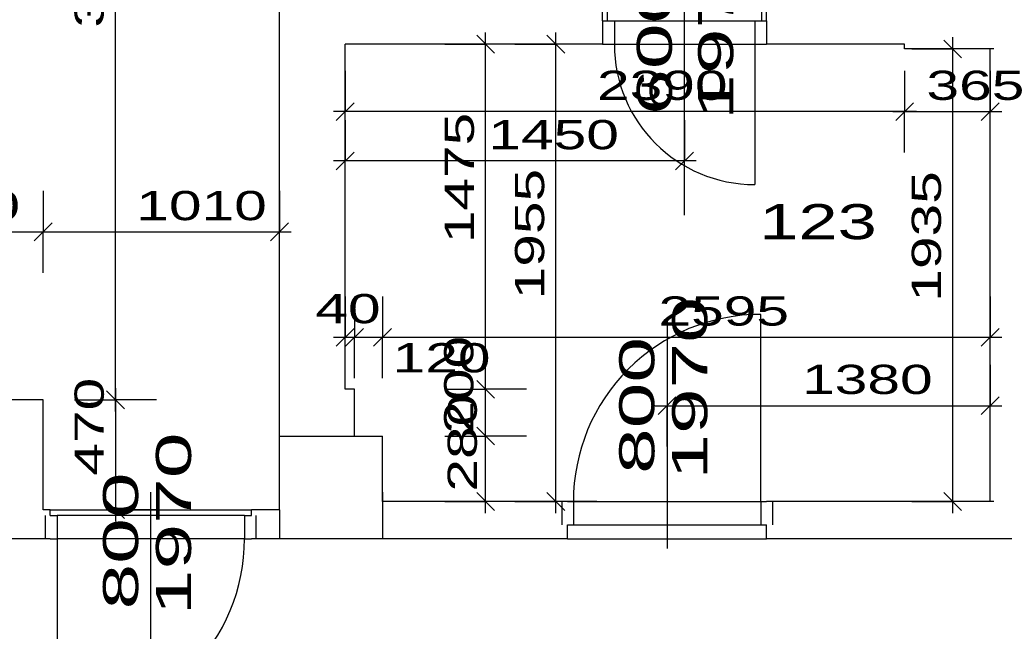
# Model space of a CAD drawing. Extents: x -196363 to 396902, y -489949 to -260582.
# Tile 32 of 256: x 27293 to 31499, y -381078 to -378463. Entities that reach past the tile are written whole.
import ezdxf

# ---------------------------------------------------------------- set-up
doc = ezdxf.new("R2010")
doc.units = 0
doc.header["$MEASUREMENT"] = 0
doc.linetypes.add('DOTDASH', pattern=[1, 0.3, -0.2, 0, -0.2, 0.3])
for name, color, linetype in [('dvere', 1, 'Continuous'), ('koty', 1, 'Continuous'), ('legenda', 1, 'Continuous'), ('noszdiv', 1, 'Continuous'), ('obklady', 14, 'Continuous'), ('popdver', 6, 'Continuous')]:
    doc.layers.add(name, color=color, linetype=linetype)
doc.styles.add('SPIRITTXTSTYLE1', font='ROMAN')
doc.styles.add('SPIRITTXTSTYLE2', font='txt')
doc.linetypes.add('CERCH2', pattern='A,0,-1,[17,dur+dsp vaclavov.shx,S=0.003401,R=0,X=-1,Y=0],0', length=1)
doc.dimstyles.new('SPIRITSTYLE109', dxfattribs={"dimtxt": 125, "dimasz": 12.7, "dimexe": 175, "dimexo": 265.295593, "dimgap": 50, "dimtad": 1, "dimdec": 3, "dimzin": 0, "dimdsep": 46, "dimlunit": 7, "dimtxsty": 'SPIRITTXTSTYLE1', "dimblk1": '_TICKMARKS109', "dimblk2": '_TICKMARKS109', "dimsah": 1, "dimcen": 0.09, "dimdle": 50, "dimclrd": 1, "dimclre": 1, "dimclrt": 1, "dimadec": 0, "dimazin": 0, "dimtfac": 1, "dimtdec": 4, "dimtofl": 0, "dimtmove": 1, "dimatfit": 0, "dimfxl": 0, "dimtolj": 1, "dimtzin": 0, "dimarcsym": 0})
doc.dimstyles.new('SPIRITSTYLE110', dxfattribs={"dimtxt": 125, "dimasz": 12.7, "dimexe": 175, "dimexo": 385.30069, "dimgap": 50, "dimtad": 1, "dimdec": 3, "dimzin": 0, "dimdsep": 46, "dimlunit": 7, "dimtxsty": 'SPIRITTXTSTYLE1', "dimblk1": '_TICKMARKS110', "dimblk2": '_TICKMARKS110', "dimsah": 1, "dimcen": 0.09, "dimdle": 50, "dimclrd": 1, "dimclre": 1, "dimclrt": 1, "dimadec": 0, "dimazin": 0, "dimtfac": 1, "dimtdec": 4, "dimtofl": 0, "dimtmove": 1, "dimatfit": 0, "dimfxl": 0, "dimtolj": 1, "dimtzin": 0, "dimarcsym": 0})
doc.dimstyles.new('SPIRITSTYLE111', dxfattribs={"dimtxt": 125, "dimasz": 12.7, "dimexe": 175, "dimexo": 125.00029, "dimgap": 50, "dimtad": 1, "dimdec": 3, "dimzin": 0, "dimdsep": 46, "dimlunit": 7, "dimtxsty": 'SPIRITTXTSTYLE1', "dimblk1": '_TICKMARKS111', "dimblk2": '_TICKMARKS111', "dimsah": 1, "dimcen": 0.09, "dimdle": 50, "dimclrd": 1, "dimclre": 1, "dimclrt": 1, "dimadec": 0, "dimazin": 0, "dimtfac": 1, "dimtdec": 4, "dimtofl": 0, "dimtmove": 1, "dimatfit": 0, "dimfxl": 0, "dimtolj": 1, "dimtzin": 0, "dimarcsym": 0})
doc.dimstyles.new('SPIRITSTYLE114', dxfattribs={"dimtxt": 125, "dimasz": 12.7, "dimexe": 175, "dimexo": -15.282619, "dimgap": 50, "dimtad": 1, "dimdec": 3, "dimzin": 0, "dimdsep": 46, "dimlunit": 7, "dimtxsty": 'SPIRITTXTSTYLE1', "dimblk1": '_TICKMARKS114', "dimblk2": '_TICKMARKS114', "dimsah": 1, "dimcen": 0.09, "dimdle": 50, "dimclrd": 1, "dimclre": 1, "dimclrt": 1, "dimadec": 0, "dimazin": 0, "dimtfac": 1, "dimtdec": 4, "dimtofl": 0, "dimtmove": 1, "dimatfit": 0, "dimfxl": 0, "dimtolj": 1, "dimtzin": 0, "dimarcsym": 0})
doc.dimstyles.new('SPIRITSTYLE115', dxfattribs={"dimtxt": 125, "dimasz": 12.7, "dimexe": 175, "dimexo": 47.026756, "dimgap": 50, "dimtad": 1, "dimdec": 3, "dimzin": 0, "dimdsep": 46, "dimlunit": 7, "dimtxsty": 'SPIRITTXTSTYLE1', "dimblk1": '_TICKMARKS115', "dimblk2": '_TICKMARKS115', "dimsah": 1, "dimcen": 0.09, "dimdle": 50, "dimclrd": 1, "dimclre": 1, "dimclrt": 1, "dimadec": 0, "dimazin": 0, "dimtfac": 1, "dimtdec": 4, "dimtofl": 0, "dimtmove": 1, "dimatfit": 0, "dimfxl": 0, "dimtolj": 1, "dimtzin": 0, "dimarcsym": 0})
doc.dimstyles.new('SPIRITSTYLE116', dxfattribs={"dimtxt": 125, "dimasz": 12.7, "dimexe": 175, "dimexo": 247.026947, "dimgap": 50, "dimtad": 1, "dimdec": 3, "dimzin": 0, "dimdsep": 46, "dimlunit": 7, "dimtxsty": 'SPIRITTXTSTYLE1', "dimblk1": '_TICKMARKS116', "dimblk2": '_TICKMARKS116', "dimsah": 1, "dimcen": 0.09, "dimdle": 50, "dimclrd": 1, "dimclre": 1, "dimclrt": 1, "dimadec": 0, "dimazin": 0, "dimtfac": 1, "dimtdec": 4, "dimtofl": 0, "dimtmove": 1, "dimatfit": 0, "dimfxl": 0, "dimtolj": 1, "dimtzin": 0, "dimarcsym": 0})
doc.dimstyles.new('SPIRITSTYLE117', dxfattribs={"dimtxt": 125, "dimasz": 12.7, "dimexe": 175, "dimexo": -53.928322, "dimgap": 50, "dimtad": 1, "dimdec": 3, "dimzin": 0, "dimdsep": 46, "dimlunit": 7, "dimtxsty": 'SPIRITTXTSTYLE1', "dimblk1": '_TICKMARKS117', "dimblk2": '_TICKMARKS117', "dimsah": 1, "dimcen": 0.09, "dimdle": 50, "dimclrd": 1, "dimclre": 1, "dimclrt": 1, "dimadec": 0, "dimazin": 0, "dimtfac": 1, "dimtdec": 4, "dimtofl": 0, "dimtmove": 1, "dimatfit": 0, "dimfxl": 0, "dimtolj": 1, "dimtzin": 0, "dimarcsym": 0})
doc.dimstyles.new('SPIRITSTYLE118', dxfattribs={"dimtxt": 125, "dimasz": 12.7, "dimexe": 175, "dimexo": 93.014648, "dimgap": 50, "dimtad": 1, "dimdec": 3, "dimzin": 0, "dimdsep": 46, "dimlunit": 7, "dimtxsty": 'SPIRITTXTSTYLE1', "dimblk1": '_TICKMARKS118', "dimblk2": '_TICKMARKS118', "dimsah": 1, "dimcen": 0.09, "dimdle": 50, "dimclrd": 1, "dimclre": 1, "dimclrt": 1, "dimadec": 0, "dimazin": 0, "dimtfac": 1, "dimtdec": 4, "dimtofl": 0, "dimtmove": 1, "dimatfit": 0, "dimfxl": 0, "dimtolj": 1, "dimtzin": 0, "dimarcsym": 0})
doc.dimstyles.new('SPIRITSTYLE119', dxfattribs={"dimtxt": 125, "dimasz": 12.7, "dimexe": 175, "dimexo": 56.650974, "dimgap": 50, "dimtad": 1, "dimdec": 3, "dimzin": 0, "dimdsep": 46, "dimlunit": 7, "dimtxsty": 'SPIRITTXTSTYLE1', "dimblk1": '_TICKMARKS119', "dimblk2": '_TICKMARKS119', "dimsah": 1, "dimcen": 0.09, "dimdle": 50, "dimclrd": 1, "dimclre": 1, "dimclrt": 1, "dimadec": 0, "dimazin": 0, "dimtfac": 1, "dimtdec": 4, "dimtofl": 0, "dimtmove": 1, "dimatfit": 0, "dimfxl": 0, "dimtolj": 1, "dimtzin": 0, "dimarcsym": 0})
doc.dimstyles.new('SPIRITSTYLE126', dxfattribs={"dimtxt": 125, "dimasz": 12.7, "dimexe": 175, "dimexo": 134.165619, "dimgap": 50, "dimtad": 1, "dimdec": 3, "dimzin": 0, "dimdsep": 46, "dimlunit": 7, "dimtxsty": 'SPIRITTXTSTYLE1', "dimblk1": '_TICKMARKS126', "dimblk2": '_TICKMARKS126', "dimsah": 1, "dimcen": 0.09, "dimdle": 50, "dimclrd": 1, "dimclre": 1, "dimclrt": 1, "dimadec": 0, "dimazin": 0, "dimtfac": 1, "dimtdec": 4, "dimtofl": 0, "dimtmove": 1, "dimatfit": 0, "dimfxl": 0, "dimtolj": 1, "dimtzin": 0, "dimarcsym": 0})
doc.dimstyles.new('SPIRITSTYLE142', dxfattribs={"dimtxt": 125, "dimasz": 12.7, "dimexe": 175, "dimexo": 542.723633, "dimgap": 50, "dimtad": 1, "dimdec": 3, "dimzin": 0, "dimdsep": 46, "dimlunit": 7, "dimtxsty": 'SPIRITTXTSTYLE1', "dimblk1": '_TICKMARKS142', "dimblk2": '_TICKMARKS142', "dimsah": 1, "dimcen": 0.09, "dimdle": 50, "dimclrd": 1, "dimclre": 1, "dimclrt": 1, "dimadec": 0, "dimazin": 0, "dimtfac": 1, "dimtdec": 4, "dimtofl": 0, "dimtmove": 1, "dimatfit": 0, "dimfxl": 0, "dimtolj": 1, "dimtzin": 0, "dimarcsym": 0})
doc.dimstyles.new('SPIRITSTYLE26', dxfattribs={"dimtxt": 125, "dimasz": 12.7, "dimexe": 175, "dimexo": -175, "dimgap": 50, "dimtad": 1, "dimdec": 3, "dimzin": 0, "dimdsep": 46, "dimlunit": 7, "dimtxsty": 'SPIRITTXTSTYLE1', "dimblk1": '_TICKMARKS26', "dimblk2": '_TICKMARKS26', "dimsah": 1, "dimcen": 0.09, "dimdle": 50, "dimclrd": 1, "dimclre": 1, "dimclrt": 1, "dimadec": 0, "dimazin": 0, "dimtfac": 1, "dimtdec": 4, "dimtofl": 0, "dimtmove": 1, "dimatfit": 0, "dimfxl": 0, "dimtolj": 1, "dimtzin": 0, "dimarcsym": 0})

# ---------------------------------------------------------------- blocks, each defined once
blk = doc.blocks.new('_TICKMARKS109')
at = {"color": 1, "linetype": 'Continuous'}
blk.add_line((-3, -3), (3, 3), dxfattribs=at)
blk = doc.blocks.new('*D234')
at = {"color": 1, "linetype": 'Continuous', "ltscale": 300}
for p, q in [((29283.3, -380572.9, 1723.8), (29283.3, -380192.8, 1723.8)), ((29108.3, -380242.9, 1723.8), (29283.3, -380242.9, 1723.8)), ((29458.3, -380242.9, 1723.8), (29283.3, -380242.9, 1723.8)), ((29108.3, -380522.9, 1723.8), (29283.3, -380522.9, 1723.8)), ((29458.3, -380522.9, 1723.8), (29283.3, -380522.9, 1723.8))]:
    blk.add_line(p, q, dxfattribs=at)
at = {"color": 1, "linetype": 'Continuous', "ltscale": 300, "xscale": 12.69999980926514, "yscale": 12.69999980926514, "zscale": 12.69999980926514}
for p, rotation in [((29283.3, -380242.9, 1723.8), 90.00000250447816), ((29283.3, -380522.9, 1723.8), 270.0000006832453)]:
    blk.add_blockref('_TICKMARKS109', p, dxfattribs=dict(at, rotation=rotation))
at = {"color": 1, "linetype": 'Continuous', "ltscale": 300, "style": 'SPIRITTXTSTYLE1', "width": 1.5}
blk.add_text('280', height=125, rotation=90, dxfattribs=at).set_placement((29245.8, -380480.4, 1723.8))
blk = doc.blocks.new('_TICKMARKS110')
at = {"color": 1, "linetype": 'Continuous'}
blk.add_line((-3, -3), (3, 3), dxfattribs=at)
blk = doc.blocks.new('*D235')
at = {"color": 1, "linetype": 'Continuous', "ltscale": 300}
for p, q in [((29283.3, -380292.9, 1723.8), (29283.3, -379992.8, 1723.8)), ((29108.3, -380042.9, 1723.8), (29283.3, -380042.9, 1723.8)), ((29458.3, -380042.9, 1723.8), (29283.3, -380042.9, 1723.8)), ((29108.3, -380242.9, 1723.8), (29283.3, -380242.9, 1723.8)), ((29458.3, -380242.9, 1723.8), (29283.3, -380242.9, 1723.8))]:
    blk.add_line(p, q, dxfattribs=at)
at = {"color": 1, "linetype": 'Continuous', "ltscale": 300, "xscale": 12.69999980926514, "yscale": 12.69999980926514, "zscale": 12.69999980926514}
for p, rotation in [((29283.3, -380042.9, 1723.8), 90.00000250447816), ((29283.3, -380242.9, 1723.8), 270.0000006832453)]:
    blk.add_blockref('_TICKMARKS110', p, dxfattribs=dict(at, rotation=rotation))
at = {"color": 1, "linetype": 'Continuous', "ltscale": 300, "style": 'SPIRITTXTSTYLE1', "width": 1.5}
blk.add_text('200', height=125, rotation=90, dxfattribs=at).set_placement((29230.8, -380233.1, 1723.8))
blk = doc.blocks.new('*D236')
at = {"color": 1, "linetype": 'Continuous', "ltscale": 300}
for p, q in [((29283.3, -380092.9, 1723.8), (29283.3, -378517.9, 1723.8)), ((29108.3, -378567.9, 1723.8), (29283.3, -378567.9, 1723.8)), ((29458.3, -378567.9, 1723.8), (29283.3, -378567.9, 1723.8)), ((29108.3, -380042.9, 1723.8), (29283.3, -380042.9, 1723.8)), ((29458.3, -380042.9, 1723.8), (29283.3, -380042.9, 1723.8))]:
    blk.add_line(p, q, dxfattribs=at)
at = {"color": 1, "linetype": 'Continuous', "ltscale": 300, "xscale": 12.69999980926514, "yscale": 12.69999980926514, "zscale": 12.69999980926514}
for p, rotation in [((29283.3, -378567.9, 1723.8), 90.00000250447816), ((29283.3, -380042.9, 1723.8), 270.0000006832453)]:
    blk.add_blockref('_TICKMARKS110', p, dxfattribs=dict(at, rotation=rotation))
at = {"color": 1, "linetype": 'Continuous', "ltscale": 300, "style": 'SPIRITTXTSTYLE1', "width": 1.5}
blk.add_text('1475', height=125, rotation=90, dxfattribs=at).set_placement((29233.3, -379418.5, 1723.8))
blk = doc.blocks.new('_TICKMARKS111')
at = {"color": 1, "linetype": 'Continuous'}
blk.add_line((-3, -3), (3, 3), dxfattribs=at)
blk = doc.blocks.new('*D237')
at = {"color": 1, "linetype": 'Continuous', "ltscale": 300}
for p, q in [((29583.3, -380572.9, 1723.8), (29583.3, -378517.9, 1723.8)), ((29408.3, -378567.9, 1723.8), (29583.3, -378567.9, 1723.8)), ((29758.3, -378567.9, 1723.8), (29583.3, -378567.9, 1723.8)), ((29408.3, -380522.9, 1723.8), (29583.3, -380522.9, 1723.8)), ((29758.3, -380522.9, 1723.8), (29583.3, -380522.9, 1723.8))]:
    blk.add_line(p, q, dxfattribs=at)
at = {"color": 1, "linetype": 'Continuous', "ltscale": 300, "xscale": 12.69999980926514, "yscale": 12.69999980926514, "zscale": 12.69999980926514}
for p, rotation in [((29583.3, -378567.9, 1723.8), 90.00000250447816), ((29583.3, -380522.9, 1723.8), 270.0000006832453)]:
    blk.add_blockref('_TICKMARKS111', p, dxfattribs=dict(at, rotation=rotation))
at = {"color": 1, "linetype": 'Continuous', "ltscale": 300, "style": 'SPIRITTXTSTYLE1', "width": 1.5}
blk.add_text('1955', height=125, rotation=90, dxfattribs=at).set_placement((29533.3, -379658.5, 1723.8))
blk = doc.blocks.new('_TICKMARKS114')
at = {"color": 1, "linetype": 'Continuous'}
blk.add_line((-3, -3), (3, 3), dxfattribs=at)
blk = doc.blocks.new('*D241')
at = {"color": 1, "linetype": 'Continuous', "ltscale": 300}
for p, q in [((31278.3, -380572.9, 1723.8), (31278.3, -378537.9, 1723.8)), ((31103.3, -378587.9, 1723.8), (31278.3, -378587.9, 1723.8)), ((31453.3, -378587.9, 1723.8), (31278.3, -378587.9, 1723.8)), ((31103.3, -380522.9, 1723.8), (31278.3, -380522.9, 1723.8)), ((31453.3, -380522.9, 1723.8), (31278.3, -380522.9, 1723.8))]:
    blk.add_line(p, q, dxfattribs=at)
at = {"color": 1, "linetype": 'Continuous', "ltscale": 300, "xscale": 12.69999980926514, "yscale": 12.69999980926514, "zscale": 12.69999980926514}
for p, rotation in [((31278.3, -378587.9, 1723.8), 90.00000250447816), ((31278.3, -380522.9, 1723.8), 270.0000006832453)]:
    blk.add_blockref('_TICKMARKS114', p, dxfattribs=dict(at, rotation=rotation))
at = {"color": 1, "linetype": 'Continuous', "ltscale": 300, "style": 'SPIRITTXTSTYLE1', "width": 1.5}
blk.add_text('1935', height=125, rotation=90, dxfattribs=at).set_placement((31228.3, -379668.5, 1723.8))
blk = doc.blocks.new('_TICKMARKS115')
at = {"color": 1, "linetype": 'Continuous'}
blk.add_line((-3, -3), (3, 3), dxfattribs=at)
blk = doc.blocks.new('*D242')
at = {"color": 1, "linetype": 'Continuous', "ltscale": 300}
for p, q in [((28683, -379645.8, 1723.8), (28683, -379820.8, 1723.8)), ((28723, -379645.8, 1723.8), (28723, -379820.8, 1723.8)), ((28633, -379820.8, 1723.8), (28773, -379820.8, 1723.8)), ((28683, -379995.8, 1723.8), (28683, -379820.8, 1723.8)), ((28723, -379995.8, 1723.8), (28723, -379820.8, 1723.8))]:
    blk.add_line(p, q, dxfattribs=at)
at = {"color": 1, "linetype": 'Continuous', "ltscale": 300, "xscale": 12.69999980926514, "yscale": 12.69999980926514, "zscale": 12.69999980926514, "rotation": 180.0000050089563}
blk.add_blockref('_TICKMARKS115', (28683, -379820.8, 1723.8), dxfattribs=at)
at = {"color": 1, "linetype": 'Continuous', "ltscale": 300, "xscale": 12.69999980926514, "yscale": 12.69999980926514, "zscale": 12.69999980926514}
blk.add_blockref('_TICKMARKS115', (28723, -379820.8, 1723.8), dxfattribs=at)
at = {"color": 1, "linetype": 'Continuous', "ltscale": 300, "style": 'SPIRITTXTSTYLE1', "width": 1.5}
blk.add_text('40', height=125, dxfattribs=at).set_placement((28555.8, -379760.8, 1723.8))
blk = doc.blocks.new('_TICKMARKS116')
at = {"color": 1, "linetype": 'Continuous'}
blk.add_line((-3, -3), (3, 3), dxfattribs=at)
blk = doc.blocks.new('*D243')
at = {"color": 1, "linetype": 'Continuous', "ltscale": 300}
for p, q in [((28723, -379645.8, 1723.8), (28723, -379820.8, 1723.8)), ((28843, -379645.8, 1723.8), (28843, -379820.8, 1723.8)), ((28673, -379820.8, 1723.8), (28893, -379820.8, 1723.8)), ((28723, -379995.8, 1723.8), (28723, -379820.8, 1723.8)), ((28843, -379995.8, 1723.8), (28843, -379820.8, 1723.8))]:
    blk.add_line(p, q, dxfattribs=at)
at = {"color": 1, "linetype": 'Continuous', "ltscale": 300, "xscale": 12.69999980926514, "yscale": 12.69999980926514, "zscale": 12.69999980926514, "rotation": 180.0000050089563}
blk.add_blockref('_TICKMARKS116', (28723, -379820.8, 1723.8), dxfattribs=at)
at = {"color": 1, "linetype": 'Continuous', "ltscale": 300, "xscale": 12.69999980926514, "yscale": 12.69999980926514, "zscale": 12.69999980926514}
blk.add_blockref('_TICKMARKS116', (28843, -379820.8, 1723.8), dxfattribs=at)
at = {"color": 1, "linetype": 'Continuous', "ltscale": 300, "style": 'SPIRITTXTSTYLE1', "width": 1.5}
blk.add_text('120', height=125, dxfattribs=at).set_placement((28885.8, -379970.8, 1723.8))
blk = doc.blocks.new('*D244')
at = {"color": 1, "linetype": 'Continuous', "ltscale": 300}
for p, q in [((28843, -379645.8, 1723.8), (28843, -379820.8, 1723.8)), ((31438, -379645.8, 1723.8), (31438, -379820.8, 1723.8)), ((28793, -379820.8, 1723.8), (31488, -379820.8, 1723.8)), ((28843, -379995.8, 1723.8), (28843, -379820.8, 1723.8)), ((31438, -379995.8, 1723.8), (31438, -379820.8, 1723.8))]:
    blk.add_line(p, q, dxfattribs=at)
at = {"color": 1, "linetype": 'Continuous', "ltscale": 300, "xscale": 12.69999980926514, "yscale": 12.69999980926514, "zscale": 12.69999980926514, "rotation": 180.0000050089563}
blk.add_blockref('_TICKMARKS116', (28843, -379820.8, 1723.8), dxfattribs=at)
at = {"color": 1, "linetype": 'Continuous', "ltscale": 300, "xscale": 12.69999980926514, "yscale": 12.69999980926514, "zscale": 12.69999980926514}
blk.add_blockref('_TICKMARKS116', (31438, -379820.8, 1723.8), dxfattribs=at)
at = {"color": 1, "linetype": 'Continuous', "ltscale": 300, "style": 'SPIRITTXTSTYLE1', "width": 1.5}
blk.add_text('2595', height=125, dxfattribs=at).set_placement((30021.5, -379770.8, 1723.8))
blk = doc.blocks.new('_TICKMARKS117')
at = {"color": 1, "linetype": 'Continuous'}
blk.add_line((-3, -3), (3, 3), dxfattribs=at)
blk = doc.blocks.new('*D245')
at = {"color": 1, "linetype": 'Continuous', "ltscale": 300}
for p, q in [((30058, -379938.2, 1723.8), (30058, -380113.2, 1723.8)), ((31438, -379938.2, 1723.8), (31438, -380113.2, 1723.8)), ((30008, -380113.2, 1723.8), (31488, -380113.2, 1723.8)), ((30058, -380288.2, 1723.8), (30058, -380113.2, 1723.8)), ((31438, -380288.2, 1723.8), (31438, -380113.2, 1723.8))]:
    blk.add_line(p, q, dxfattribs=at)
at = {"color": 1, "linetype": 'Continuous', "ltscale": 300, "xscale": 12.69999980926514, "yscale": 12.69999980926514, "zscale": 12.69999980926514, "rotation": 180.0000050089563}
blk.add_blockref('_TICKMARKS117', (30058, -380113.2, 1723.8), dxfattribs=at)
at = {"color": 1, "linetype": 'Continuous', "ltscale": 300, "xscale": 12.69999980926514, "yscale": 12.69999980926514, "zscale": 12.69999980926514}
blk.add_blockref('_TICKMARKS117', (31438, -380113.2, 1723.8), dxfattribs=at)
at = {"color": 1, "linetype": 'Continuous', "ltscale": 300, "style": 'SPIRITTXTSTYLE1', "width": 1.5}
blk.add_text('1380', height=125, dxfattribs=at).set_placement((30634.9, -380063.2, 1723.8))
blk = doc.blocks.new('_TICKMARKS118')
at = {"color": 1, "linetype": 'Continuous'}
blk.add_line((-3, -3), (3, 3), dxfattribs=at)
blk = doc.blocks.new('*D246')
at = {"color": 1, "linetype": 'Continuous', "ltscale": 300}
for p, q in [((31073, -378680.9, 1723.8), (31073, -378855.9, 1723.8)), ((31438, -378680.9, 1723.8), (31438, -378855.9, 1723.8)), ((31023, -378855.9, 1723.8), (31488, -378855.9, 1723.8)), ((31073, -379030.9, 1723.8), (31073, -378855.9, 1723.8)), ((31438, -379030.9, 1723.8), (31438, -378855.9, 1723.8))]:
    blk.add_line(p, q, dxfattribs=at)
at = {"color": 1, "linetype": 'Continuous', "ltscale": 300, "xscale": 12.69999980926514, "yscale": 12.69999980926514, "zscale": 12.69999980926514, "rotation": 180.0000050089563}
blk.add_blockref('_TICKMARKS118', (31073, -378855.9, 1723.8), dxfattribs=at)
at = {"color": 1, "linetype": 'Continuous', "ltscale": 300, "xscale": 12.69999980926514, "yscale": 12.69999980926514, "zscale": 12.69999980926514}
blk.add_blockref('_TICKMARKS118', (31438, -378855.9, 1723.8), dxfattribs=at)
at = {"color": 1, "linetype": 'Continuous', "ltscale": 300, "style": 'SPIRITTXTSTYLE1', "width": 1.5}
blk.add_text('365', height=125, dxfattribs=at).set_placement((31166.2, -378805.9, 1723.8))
blk = doc.blocks.new('*D247')
at = {"color": 1, "linetype": 'Continuous', "ltscale": 300}
for p, q in [((28683, -378680.9, 1723.8), (28683, -378855.9, 1723.8)), ((31073, -378680.9, 1723.8), (31073, -378855.9, 1723.8)), ((31123, -378855.9, 1723.8), (28633, -378855.9, 1723.8)), ((28683, -379030.9, 1723.8), (28683, -378855.9, 1723.8)), ((31073, -379030.9, 1723.8), (31073, -378855.9, 1723.8))]:
    blk.add_line(p, q, dxfattribs=at)
at = {"color": 1, "linetype": 'Continuous', "ltscale": 300, "xscale": 12.69999980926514, "yscale": 12.69999980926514, "zscale": 12.69999980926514}
for p, rotation in [((28683, -378855.9, 1723.8), 180.0000050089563), ((31073, -378855.9, 1723.8), 360.0000100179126)]:
    blk.add_blockref('_TICKMARKS118', p, dxfattribs=dict(at, rotation=rotation))
at = {"color": 1, "linetype": 'Continuous', "ltscale": 300, "style": 'SPIRITTXTSTYLE1', "width": 1.5}
blk.add_text('2390', height=125, rotation=360, dxfattribs=at).set_placement((29759, -378805.9, 1723.8))
blk = doc.blocks.new('_TICKMARKS119')
at = {"color": 1, "linetype": 'Continuous'}
blk.add_line((-3, -3), (3, 3), dxfattribs=at)
blk = doc.blocks.new('*D248')
at = {"color": 1, "linetype": 'Continuous', "ltscale": 300}
for p, q in [((28683, -378891.9, 1723.8), (28683, -379066.9, 1723.8)), ((30133, -378891.9, 1723.8), (30133, -379066.9, 1723.8)), ((30183, -379066.9, 1723.8), (28633, -379066.9, 1723.8)), ((28683, -379241.9, 1723.8), (28683, -379066.9, 1723.8)), ((30133, -379241.9, 1723.8), (30133, -379066.9, 1723.8))]:
    blk.add_line(p, q, dxfattribs=at)
at = {"color": 1, "linetype": 'Continuous', "ltscale": 300, "xscale": 12.69999980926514, "yscale": 12.69999980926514, "zscale": 12.69999980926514}
for p, rotation in [((28683, -379066.9, 1723.8), 180.0000050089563), ((30133, -379066.9, 1723.8), 360.0000100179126)]:
    blk.add_blockref('_TICKMARKS119', p, dxfattribs=dict(at, rotation=rotation))
at = {"color": 1, "linetype": 'Continuous', "ltscale": 300, "style": 'SPIRITTXTSTYLE1', "width": 1.5}
blk.add_text('1450', height=125, rotation=360, dxfattribs=at).set_placement((29294.9, -379016.9, 1723.8))
blk = doc.blocks.new('_TICKMARKS126')
at = {"color": 1, "linetype": 'Continuous'}
blk.add_line((-3, -3), (3, 3), dxfattribs=at)
blk = doc.blocks.new('*D257')
at = {"color": 1, "linetype": 'Continuous', "ltscale": 300}
for p, q in [((27702.2, -380137.9, 1723.8), (27702.2, -376617.9, 1723.8)), ((27527.2, -376667.9, 1723.8), (27702.2, -376667.9, 1723.8)), ((27877.2, -376667.9, 1723.8), (27702.2, -376667.9, 1723.8)), ((27527.2, -380087.9, 1723.8), (27702.2, -380087.9, 1723.8)), ((27877.2, -380087.9, 1723.8), (27702.2, -380087.9, 1723.8))]:
    blk.add_line(p, q, dxfattribs=at)
at = {"color": 1, "linetype": 'Continuous', "ltscale": 300, "xscale": 12.69999980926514, "yscale": 12.69999980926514, "zscale": 12.69999980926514}
for p, rotation in [((27702.2, -376667.9, 1723.8), 90.00000250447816), ((27702.2, -380087.9, 1723.8), 270.0000006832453)]:
    blk.add_blockref('_TICKMARKS126', p, dxfattribs=dict(at, rotation=rotation))
at = {"color": 1, "linetype": 'Continuous', "ltscale": 300, "style": 'SPIRITTXTSTYLE1', "width": 1.5}
blk.add_text('3420', height=125, rotation=90, dxfattribs=at).set_placement((27652.2, -378496.9, 1723.8))
blk = doc.blocks.new('_TICKMARKS26')
at = {"color": 1, "linetype": 'Continuous'}
blk.add_line((-3, -3), (3, 3), dxfattribs=at)
blk = doc.blocks.new('*D258')
at = {"color": 1, "linetype": 'Continuous', "ltscale": 300}
for p, q in [((27702.2, -380037.9, 1723.8), (27702.2, -380607.9, 1723.8)), ((27527.2, -380087.9, 1723.8), (27702.2, -380087.9, 1723.8)), ((27877.2, -380087.9, 1723.8), (27702.2, -380087.9, 1723.8)), ((27527.2, -380557.9, 1723.8), (27702.2, -380557.9, 1723.8)), ((27877.2, -380557.9, 1723.8), (27702.2, -380557.9, 1723.8))]:
    blk.add_line(p, q, dxfattribs=at)
at = {"color": 1, "linetype": 'Continuous', "ltscale": 300, "xscale": 12.69999980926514, "yscale": 12.69999980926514, "zscale": 12.69999980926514}
for p, rotation in [((27702.2, -380087.9, 1723.8), 90.00000250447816), ((27702.2, -380557.9, 1723.8), -90.00000250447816)]:
    blk.add_blockref('_TICKMARKS26', p, dxfattribs=dict(at, rotation=rotation))
at = {"color": 1, "linetype": 'Continuous', "ltscale": 300, "style": 'SPIRITTXTSTYLE1', "width": 1.5}
blk.add_text('470', height=125, rotation=450, dxfattribs=at).set_placement((27652.2, -380412.2, 1723.8))
blk = doc.blocks.new('_TICKMARKS142')
at = {"color": 1, "linetype": 'Continuous'}
blk.add_line((-3, -3), (3, 3), dxfattribs=at)
blk = doc.blocks.new('*D285')
at = {"color": 1, "linetype": 'Continuous', "ltscale": 300}
for p, q in [((26283, -379195.2, 1723.8), (26283, -379370.2, 1723.8)), ((27393, -379195.2, 1723.8), (27393, -379370.2, 1723.8)), ((26233, -379370.2, 1723.8), (27443, -379370.2, 1723.8)), ((26283, -379545.2, 1723.8), (26283, -379370.2, 1723.8)), ((27393, -379545.2, 1723.8), (27393, -379370.2, 1723.8))]:
    blk.add_line(p, q, dxfattribs=at)
at = {"color": 1, "linetype": 'Continuous', "ltscale": 300, "xscale": 12.69999980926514, "yscale": 12.69999980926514, "zscale": 12.69999980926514, "rotation": 180.0000050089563}
blk.add_blockref('_TICKMARKS142', (26283, -379370.2, 1723.8), dxfattribs=at)
at = {"color": 1, "linetype": 'Continuous', "ltscale": 300, "xscale": 12.69999980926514, "yscale": 12.69999980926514, "zscale": 12.69999980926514}
blk.add_blockref('_TICKMARKS142', (27393, -379370.2, 1723.8), dxfattribs=at)
at = {"color": 1, "linetype": 'Continuous', "ltscale": 300, "style": 'SPIRITTXTSTYLE1', "width": 1.5}
blk.add_text('1110', height=125, dxfattribs=at).set_placement((26736.8, -379320.2, 1723.8))
blk = doc.blocks.new('*D286')
at = {"color": 1, "linetype": 'Continuous', "ltscale": 300}
for p, q in [((27393, -379195.2, 1723.8), (27393, -379370.2, 1723.8)), ((28403, -379195.2, 1723.8), (28403, -379370.2, 1723.8)), ((27343, -379370.2, 1723.8), (28453, -379370.2, 1723.8)), ((27393, -379545.2, 1723.8), (27393, -379370.2, 1723.8)), ((28403, -379545.2, 1723.8), (28403, -379370.2, 1723.8))]:
    blk.add_line(p, q, dxfattribs=at)
at = {"color": 1, "linetype": 'Continuous', "ltscale": 300, "xscale": 12.69999980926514, "yscale": 12.69999980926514, "zscale": 12.69999980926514, "rotation": 180.0000050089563}
blk.add_blockref('_TICKMARKS142', (27393, -379370.2, 1723.8), dxfattribs=at)
at = {"color": 1, "linetype": 'Continuous', "ltscale": 300, "xscale": 12.69999980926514, "yscale": 12.69999980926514, "zscale": 12.69999980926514}
blk.add_blockref('_TICKMARKS142', (28403, -379370.2, 1723.8), dxfattribs=at)
at = {"color": 1, "linetype": 'Continuous', "ltscale": 300, "style": 'SPIRITTXTSTYLE1', "width": 1.5}
blk.add_text('1010', height=125, dxfattribs=at).set_placement((27790.9, -379320.2, 1723.8))

msp = doc.modelspace()

# ---------------------------------------------------------------- linework, layer by layer
at = {"layer": 'dvere', "color": 7, "linetype": 'Continuous', "ltscale": 304.799988}
for p, q in [((29782.98828, -378467.875, 1723.80005), (29782.98828, -378567.875, 1723.80005)), ((30482.98828, -378467.875, 1723.80005), (30482.98828, -378567.875, 1723.80005)), ((29607.99219, -380522.875, 1723.80005), (29607.99219, -380622.90625, 1723.80005)), ((30507.99219, -380522.875, 1723.80005), (30507.99219, -380622.90625, 1723.80005)), ((27403.01562, -380682.875, 1723.80005), (27403.01562, -380582.875, 1723.80005)), ((28303.01758, -380682.875, 1723.80005), (28303.00391, -380582.875, 1723.80005))]:
    msp.add_line(p, q, dxfattribs=at)
at = {"layer": 'dvere', "color": 7, "linetype": 'Continuous', "ltscale": 270}
for p, q in [((29832.99414, -378467.875, 1723.80005), (30432.99609, -378467.875, 1723.80005)), ((29832.99414, -378567.875, 1723.80005), (30432.99609, -378567.875, 1723.80005))]:
    msp.add_line(p, q, dxfattribs=at)
at = {"layer": 'dvere', "color": 7, "linetype": 'Continuous', "ltscale": 300}
for p, q in [((30432.99609, -378567.875, 3447.6001), (30432.99609, -379167.875, 3447.6001)), ((30457.99805, -380522.875, 3447.6001), (30457.99805, -379722.875, 3447.6001)), ((27453.00977, -380682.875, 3447.6001), (27453.00977, -381482.875, 3447.6001))]:
    msp.add_line(p, q, dxfattribs=at)
at = {"layer": 'dvere', "color": 7, "linetype": 'Continuous', "ltscale": 330}
for p, q in [((29657.99805, -380522.875, 1723.80005), (30457.99805, -380522.875, 1723.80005)), ((28253.00977, -380582.875, 1723.80005), (27453.00977, -380582.875, 1723.80005)), ((29657.99805, -380622.90625, 1723.80005), (30457.99805, -380622.90625, 1723.80005)), ((28253.00977, -380682.875, 1723.80005), (27453.00977, -380682.875, 1723.80005))]:
    msp.add_line(p, q, dxfattribs=at)
at = {"layer": 'dvere', "color": 7, "linetype": 'Continuous', "ltscale": 300}
for centre, radius, start, end in [((30432.99609, -378567.875, 3447.6001), 600.00049, 180.00000501, 270.00000068), ((30457.99805, -380522.875, 3447.6001), 800.00085, 90.0000025, 180.00000501), ((27453.00977, -380682.875, 3447.6001), 800.00055, 270.00000068, 360.00001002)]:
    msp.add_arc(centre, radius, start, end, dxfattribs=at)
at = {"layer": 'dvere', "color": 7, "linetype": 'Continuous', "ltscale": 250}
for p in [(30132.99414, -378567.875, 1723.80005), (27853.00977, -380582.875, 1723.80005), (30057.99805, -380622.90625, 1723.80005)]:
    msp.add_point(p, dxfattribs=at)
at = {"layer": 'dvere', "color": 7, "linetype": 'Continuous', "ltscale": 300}
for p in [(30133.00781, -378567.875, 3447.6001), (30057.99805, -380522.875, 3447.6001), (27853.00977, -380682.875, 3447.6001)]:
    msp.add_point(p, dxfattribs=at)
at = {"layer": 'noszdiv', "color": 1, "linetype": 'Continuous', "ltscale": 300}
for p, q in [((28403.00391, -380557.875, 2623.80005), (28403.00391, -376667.875, 2623.80005)), ((29783.01367, -378467.875, 2623.80005), (29783.01367, -378407.875, 2623.80005)), ((30483.00195, -378467.875, 2623.80005), (30483.00195, -378407.875, 2623.80005)), ((29783.01367, -378467.875, 2623.80005), (29832.99414, -378467.875, 2623.80005)), ((29832.99414, -378467.875, 2623.80005), (29832.99414, -378567.875, 2623.80005)), ((30432.99609, -378467.875, 2623.80005), (30483.00195, -378467.875, 2623.80005)), ((30432.99609, -378467.875, 2623.80005), (30432.99609, -378567.875, 2623.80005)), ((28683, -380042.875, 2623.80005), (28683, -378567.875, 2623.80005)), ((29783.01367, -378567.875, 2623.80005), (28683, -378567.875, 2623.80005)), ((29783.01367, -378567.875, 2623.80005), (29832.99414, -378567.875, 2623.80005)), ((30432.99609, -378567.875, 2623.80005), (30483.00195, -378567.875, 2623.80005)), ((31073.00586, -378567.875, 2623.80005), (30483.00195, -378567.875, 2623.80005)), ((31073.00586, -378587.875, 2623.80005), (31073.00586, -378567.875, 2623.80005)), ((31438.00586, -378587.875, 2623.80005), (31073.00586, -378587.875, 2623.80005)), ((31438.00586, -380522.875, 2623.80005), (31438.00586, -378587.875, 2623.80005)), ((28723.00977, -380042.875, 2623.80005), (28683, -380042.875, 2623.80005)), ((28723.00977, -380242.875, 2623.80005), (28723.00977, -380042.875, 2623.80005)), ((27393.00781, -380087.875, 2623.80005), (26282.99805, -380087.875, 2623.80005)), ((27393.00781, -380557.875, 2623.80005), (27393.00781, -380087.875, 2623.80005)), ((28403.00391, -380242.875, 2623.80005), (28843.01562, -380242.875, 2623.80005)), ((28843.01562, -380522.875, 2623.80005), (28843.01562, -380242.875, 2623.80005)), ((28843.01562, -380482.875, 2623.80005), (28843.01562, -380682.875, 2623.80005)), ((29632.99414, -380522.875, 2623.80005), (28843.01562, -380522.875, 2623.80005)), ((29632.99414, -380522.875, 2623.80005), (29657.99805, -380522.875, 2623.80005)), ((29657.99805, -380522.875, 2623.80005), (29657.99805, -380622.875, 2623.80005)), ((30457.99805, -380522.875, 2623.80005), (30483.00195, -380522.875, 2623.80005)), ((30457.99805, -380522.875, 2623.80005), (30457.99805, -380622.875, 2623.80005)), ((31438.00586, -380522.875, 2623.80005), (30483.00195, -380522.875, 2623.80005)), ((27422.99609, -380557.875, 2623.80005), (27393.00781, -380557.875, 2623.80005)), ((27422.99609, -380582.875, 2623.80005), (27422.99609, -380557.875, 2623.80005)), ((28283, -380582.875, 2623.80005), (28283, -380557.875, 2623.80005)), ((28403.00391, -380557.875, 2623.80005), (28283, -380557.875, 2623.80005)), ((28403.00391, -380557.875, 2623.80005), (28403.00391, -380682.875, 2623.80005)), ((27422.99609, -380582.875, 2623.80005), (27453.00977, -380582.875, 2623.80005)), ((27453.00977, -380582.875, 2623.80005), (27453.00977, -380682.875, 2623.80005)), ((28253.00977, -380582.875, 2623.80005), (28283, -380582.875, 2623.80005)), ((28253.00977, -380582.875, 2623.80005), (28253.00977, -380682.875, 2623.80005)), ((29632.99414, -380682.875, 2623.80005), (29632.99414, -380622.875, 2623.80005)), ((29632.99414, -380622.875, 2623.80005), (29657.99805, -380622.875, 2623.80005)), ((30457.99805, -380622.875, 2623.80005), (30483.00195, -380622.875, 2623.80005)), ((30483.00195, -380682.875, 2623.80005), (30483.00195, -380622.875, 2623.80005)), ((27422.99609, -380682.875, 2623.80005), (27243.01367, -380682.875, 2623.80005)), ((27422.99609, -380682.875, 2623.80005), (27453.00977, -380682.875, 2623.80005)), ((28253.00977, -380682.875, 2623.80005), (28283, -380682.875, 2623.80005)), ((29632.99414, -380682.875, 2623.80005), (28283, -380682.875, 2623.80005)), ((33658, -380682.875, 2623.80005), (30483.00195, -380682.875, 2623.80005))]:
    msp.add_line(p, q, dxfattribs=at)
at = {"layer": 'noszdiv', "color": 1, "linetype": 'CERCH2', "ltscale": 300}
for p, q in [((27422.99609, -380557.875, 2623.80005), (28283, -380557.875, 2623.80005)), ((29632.99414, -380682.875, 2623.80005), (30483.00195, -380682.875, 2623.80005))]:
    msp.add_line(p, q, dxfattribs=at)
at = {"layer": 'obklady', "color": 14, "linetype": 'DOTDASH', "ltscale": 300}
for p, q in [((29803.01758, -378387.90625, 4347.59961), (29803.01758, -378467.875, 4347.59961)), ((30462.99609, -378467.875, 4347.59961), (30462.99609, -378387.90625, 4347.59961))]:
    msp.add_line(p, q, dxfattribs=at)
at = {"layer": 'popdver', "color": 6, "linetype": 'Continuous', "ltscale": 250}
for p, q in [((30133.00781, -379298.53125, 1723.80005), (30133.00781, -378367.65625, 1723.80005)), ((30057.99805, -379745.34375, 1723.80005), (30057.99805, -380723.09375, 1723.80005)), ((27853.00977, -381488.53125, 1723.80005), (27853.00977, -380482.65625, 1723.80005))]:
    msp.add_line(p, q, dxfattribs=at)
for p in [(30133.00781, -378567.875, 1723.80005), (30057.99805, -380522.875, 1723.80005), (27853.00977, -380682.875, 1723.80005)]:
    msp.add_point(p, dxfattribs=at)
at = {"layer": 'popdver', "color": 6, "linetype": 'Continuous', "ltscale": 304.799988}
for p in [(30133.00781, -378567.875, 1723.80005), (30057.99805, -380522.875, 1723.80005), (27853.00977, -380682.875, 1723.80005)]:
    msp.add_point(p, dxfattribs=at)

# ---------------------------------------------------------------- texts
at = {"layer": 'legenda', "color": 1, "linetype": 'Continuous', "ltscale": 300, "style": 'SPIRITTXTSTYLE2', "width": 1.5}
msp.add_text('123', height=150, dxfattribs=at).set_placement((30451.98242, -379401.28125, 1723.80005))
at = {"layer": 'popdver', "color": 6, "linetype": 'Continuous', "ltscale": 250, "style": 'SPIRITTXTSTYLE1', "width": 1.75}
for s, p in [('1970', (30340.83398, -378891.25)), ('600', (30078.89648, -378869.4375)), ('1970', (30229.91992, -380429.59375)), ('800', (30003.88672, -380405)), ('1970', (28024.93164, -381008.8125)), ('800', (27798.89844, -380984.4375))]:
    msp.add_text(s, height=150, rotation=90.0000025, dxfattribs=at).set_placement(p)

# ---------------------------------------------------------------- dimensions: what is measured, and where the dimension line sits
at = {"layer": 'koty', "color": 1, "linetype": 'Continuous', "ltscale": 300}
for base, p1, p2, dimstyle, picture, middle in [((27702.17188, -380087.875, 1723.80005), (27393.00781, -380087.875, 1723.80005), (27393.00781, -376667.875, 1723.80005), 'SPIRITSTYLE126', '*D257', (27702.17188, -378377.90625, 1723.80005)), ((29283.31055, -380042.875, 1723.80005), (28723.00977, -380042.875, 1723.80005), (28723.00977, -378567.875, 1723.80005), 'SPIRITSTYLE110', '*D236', (29283.31055, -379305.375, 1723.80005)), ((29583.31055, -380522.875, 1723.80005), (29283.31055, -380522.875, 1723.80005), (29283.31055, -378567.875, 1723.80005), 'SPIRITSTYLE111', '*D237', (29583.31055, -379545.375, 1723.80005)), ((31278.28906, -380522.875, 1723.80005), (31438.00586, -380522.875, 1723.80005), (31438.00586, -378587.875, 1723.80005), 'SPIRITSTYLE114', '*D241', (31278.28906, -379555.375, 1723.80005)), ((27702.17188, -380087.875, 1723.80005), (27702.17188, -380087.875, 1723.80005), (27702.17188, -380557.875, 1723.80005), 'SPIRITSTYLE26', '*D258', (27702.17188, -380322.875, 1723.80005))]:
    dim = msp.add_linear_dim(base=base, p1=p1, p2=p2, angle=90.0000025, dimstyle=dimstyle, dxfattribs=at)
    dim.commit()
    dim.dimension.update_dxf_attribs({"geometry": picture, "text_midpoint": middle})
for base, p1, p2, dimstyle, picture, middle in [((31073.00586, -378855.875, 1723.80005), (31073.00586, -378587.875, 1723.80005), (28683, -378587.875, 1723.80005), 'SPIRITSTYLE118', '*D247', (29878.00195, -378855.875, 1723.80005)), ((31073.00586, -378855.875, 1723.80005), (31073.00586, -378587.875, 1723.80005), (31438.00586, -378587.875, 1723.80005), 'SPIRITSTYLE118', '*D246', (31255.50586, -378855.875, 1723.80005)), ((30133.00781, -379066.875, 1723.80005), (30133.00781, -379298.53125, 1723.80005), (28683, -378855.875, 1723.80005), 'SPIRITSTYLE119', '*D248', (29408.00391, -379066.875, 1723.80005)), ((26282.99805, -379370.15625, 1723.80005), (26282.99805, -380087.875, 1723.80005), (27393.00781, -380087.875, 1723.80005), 'SPIRITSTYLE142', '*D285', (26838.00195, -379370.15625, 1723.80005)), ((27393.00781, -379370.15625, 1723.80005), (27393.00781, -380087.875, 1723.80005), (28403.00391, -380087.875, 1723.80005), 'SPIRITSTYLE142', '*D286', (27898.00586, -379370.15625, 1723.80005)), ((28843.01562, -379820.84375, 1723.80005), (28843.01562, -380242.875, 1723.80005), (31438.00586, -380242.875, 1723.80005), 'SPIRITSTYLE116', '*D244', (30140.51172, -379820.84375, 1723.80005)), ((30057.99805, -380113.15625, 1723.80005), (30057.99805, -380234.21875, 1723.80005), (31438.00586, -380522.875, 1723.80005), 'SPIRITSTYLE117', '*D245', (30748.00195, -380113.15625, 1723.80005))]:
    dim = msp.add_linear_dim(base=base, p1=p1, p2=p2, dimstyle=dimstyle, dxfattribs=at)
    dim.commit()
    dim.dimension.update_dxf_attribs({"geometry": picture, "text_midpoint": middle})
for base, p1, p2, dimstyle, picture, middle in [((28683, -379820.84375, 1723.80005), (28683, -380042.875, 1723.80005), (28723.00977, -380042.875, 1723.80005), 'SPIRITSTYLE115', '*D242', (28668.91992, -379760.84375)), ((28723.00977, -379820.84375, 1723.80005), (28723.00977, -380242.875, 1723.80005), (28843.01562, -380242.875, 1723.80005), 'SPIRITSTYLE116', '*D243', (29022.71875, -379970.75))]:
    dim = msp.add_linear_dim(base=base, p1=p1, p2=p2, dimstyle=dimstyle, dxfattribs=at)
    dim.commit()
    dim.dimension.update_dxf_attribs({"geometry": picture, "text_midpoint": middle, "dimtype": 160})
for base, p1, p2, dimstyle, picture, middle in [((29283.31055, -380242.875, 1723.80005), (28723.00977, -380242.875, 1723.80005), (28723.00977, -380042.875, 1723.80005), 'SPIRITSTYLE110', '*D235', (29082.00195, -380233.09375)), ((29283.31055, -380522.875, 1723.80005), (28843.01562, -380522.875, 1723.80005), (28843.01562, -380242.875, 1723.80005), 'SPIRITSTYLE109', '*D234', (29097.00781, -380480.4375))]:
    dim = msp.add_linear_dim(base=base, p1=p1, p2=p2, angle=90.0000025, dimstyle=dimstyle, dxfattribs=at)
    dim.commit()
    dim.dimension.update_dxf_attribs({"geometry": picture, "text_midpoint": middle, "dimtype": 160})

doc.saveas('drawing.dxf')
